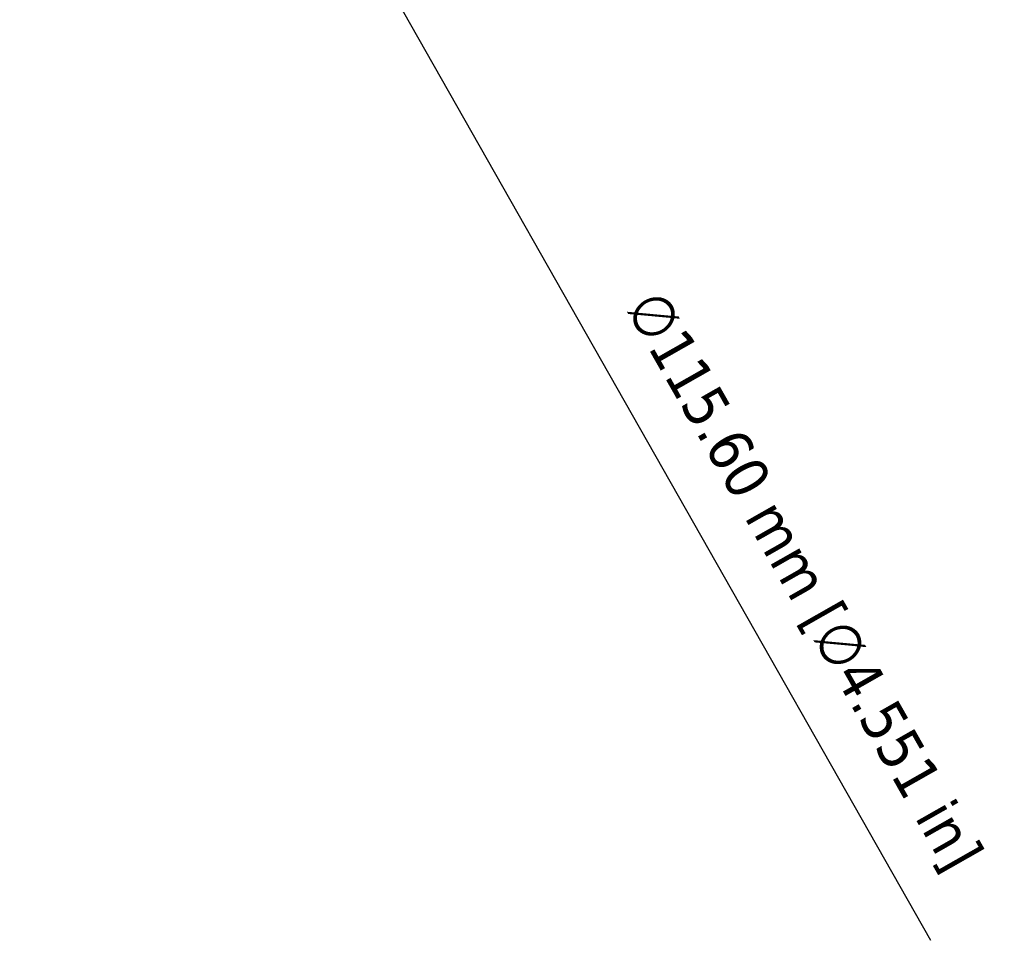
# Model space of a CAD drawing. Header units: millimetres. Extents: x 50 to 3176, y 50 to 2109.
# Tile 180 of 256: x 1064 to 1290, y 759 to 970. Entities that reach past the tile are written whole.
import ezdxf

# ---------------------------------------------------------------- set-up
doc = ezdxf.new("R2010")
doc.units = ezdxf.units.MM
doc.header["$LTSCALE"] = 10
doc.layers.add('Dimension (ISO)', color=7, linetype='Continuous', lineweight=25)
doc.styles.add('Note Text (ANSI)', font='tahoma.ttf')
doc.dimstyles.new('Default (ISO)', dxfattribs={"dimscale": 10, "dimtxt": 1, "dimasz": 2.5, "dimexe": 3.175, "dimexo": 0, "dimgap": 0.762, "dimtad": 1, "dimrnd": 1e-08, "dimzin": 0, "dimdsep": 46, "dimtxsty": 'Note Text (ANSI)', "dimcen": 0.09, "dimdle": 10, "dimclrd": 1, "dimclre": 1, "dimclrt": 1, "dimazin": 0, "dimtfac": 3.5052, "dimtmove": 0, "dimatfit": 3, "dimfxl": 1, "dimtolj": 1, "dimtzin": 0, "dimlwd": -1, "dimlwe": -1, "dimarcsym": 0})

# ---------------------------------------------------------------- blocks, each defined once
blk = doc.blocks.new('*D12')
at = {"layer": 'Defpoints', "color": 0, "transparency": 16777216}
for p in [(1064.4, 1127.03), (1121.5, 1026.52)]:
    blk.add_point(p, dxfattribs=at)
at = {"layer": 'Dimension (ISO)', "color": 1, "transparency": 16777216}
for p, q in [((1076.75, 1105.29), (1109.16, 1048.25)), ((1121.5, 1026.52), (1273.48, 759.01))]:
    blk.add_line(p, q, dxfattribs=at)
for points in [[(1080.37, 1107.35), (1073.13, 1103.23), (1064.4, 1127.03)], [(1112.78, 1050.31), (1105.53, 1046.19), (1121.5, 1026.52)]]:
    blk.add_solid(points, dxfattribs=at)
at = {"layer": 'Dimension (ISO)', "color": 1, "transparency": 16777216, "insert": (1211.99, 909.15), "char_height": 10, "attachment_point": 1, "rotation": 299.6019, "style": 'Note Text (ANSI)'}
blk.add_mtext('\\A1;∅115.60 mm [∅4.551 in]', dxfattribs=at)

msp = doc.modelspace()

# ---------------------------------------------------------------- dimensions: what is measured, and where the dimension line sits
at = {"layer": 'Dimension (ISO)', "color": 1, "true_color": 0xff0000}
dim = msp.add_diameter_dim_2p(p1=(1064.4015, 1127.0274), p2=(1121.5045, 1026.5157), text='<> mm [∅4.551 in]', dimstyle='Default (ISO)', override={"dimgap": 0.762, "dimdec": 2, "dimlfac": 1, "dimpost": '', "dimtol": 0, "dimlim": 0, "dimtp": 0, "dimtm": 0, "dimtdec": 2, "dimatfit": 2}, dxfattribs=at)
dim.commit()
dim.dimension.update_dxf_attribs({"geometry": '*D12', "text_midpoint": (1231.8556, 832.2775), "dimtype": 163})

doc.saveas('drawing.dxf')
